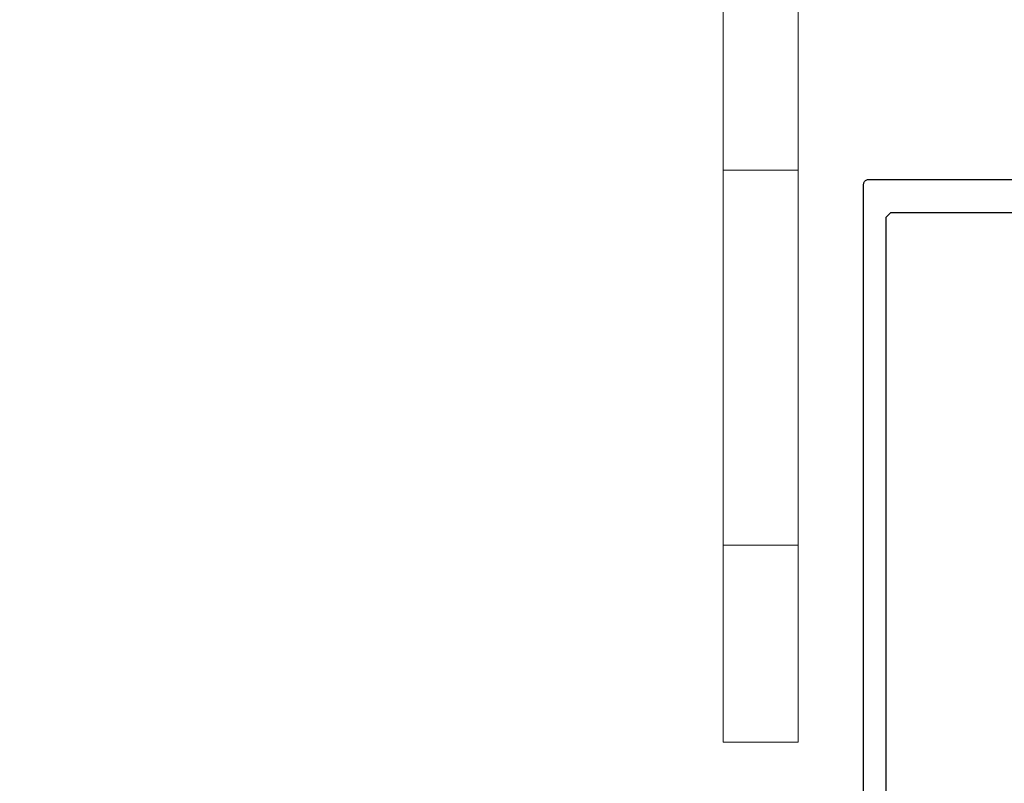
# Model space of a CAD drawing. Extents: x 4615668 to 9294084, y 5325188 to 10688993.
# Tile 65 of 256: x 4635343 to 4635353, y 5331521 to 5331529. Entities that reach past the tile are written whole.
import ezdxf

# ---------------------------------------------------------------- set-up
doc = ezdxf.new("R2010")
doc.units = 0
doc.header["$MEASUREMENT"] = 0
doc.layers.add('.konstrukcjastalowa', color=5, linetype='Continuous', lineweight=5)
doc.layers.add('.kotwy', color=6, linetype='Continuous', lineweight=5)
doc.layers.add('CrossSectionsProfils', color=7, linetype='Continuous')

# ---------------------------------------------------------------- blocks, each defined once
blk = doc.blocks.new('K43_0482_X', base_point=(52.501, 1020))
at = {"layer": 'CrossSectionsProfils', "flags": 128}
for points in [[(46.8099, 1000), (48.51093, 1000), (49.00444, 1000.50401), (49.00444, 1001.50153), (48.00692, 1001.50153), (48.00692, 1003.49657), (48.51093, 1004.00058), (49.73945, 1004.00058), (52.51151, 1005.59661), (55.27306, 1004.00058), (56.51208, 1004.00058), (57.00559, 1003.49657), (57.00559, 1001.50153), (56.00807, 1001.50153), (56.00807, 1000.50401), (56.51208, 1000), (58.20261, 1000), (58.50712, 1000.30451), (58.50712, 1034.99717), (59.01113, 1035.50118), (74.59343, 1035.50118), (75.09744, 1034.99717), (75.09744, 1027.00652), (74.09992, 1025.9985), (68.0098, 1025.9985), (66.50827, 1024.49697), (66.50827, 1020.29689), (66.80228, 1020.00288), (69.00732, 1020.00288), (69.51133, 1020.50689), (69.51133, 1021.0004), (68.0098, 1021.0004), (68.0098, 1023.00594), (68.50331, 1023.49945), (71.75837, 1023.49945), (72.01038, 1023.75145), (72.25188, 1023.49945), (75.50695, 1023.49945), (76.01096, 1023.00594), (76.01096, 1021.0004), (74.49893, 1021.0004), (74.49893, 1020.50689), (75.00294, 1020.00288), (77.19748, 1020.00288), (77.50198, 1020.29689), (77.50198, 1104.498), (77.49148, 1104.582), (77.48098, 1104.6555), (77.44948, 1104.72901), (77.40748, 1104.79201), (77.35498, 1104.85501), (77.29198, 1104.90751), (77.22898, 1104.94951), (77.15548, 1104.98101), (77.08198, 1104.99151), (76.99797, 1105.00201), (28.00404, 1105.00201), (27.92003, 1104.99151), (27.84653, 1104.98101), (27.77303, 1104.94951), (27.71003, 1104.90751), (27.64703, 1104.85501), (27.59453, 1104.79201), (27.55253, 1104.72901), (27.52103, 1104.6555), (27.51053, 1104.582), (27.50003, 1104.498), (27.50003, 1020.29689), (27.80453, 1020.00288), (29.99907, 1020.00288), (30.50308, 1020.50689), (30.50308, 1021.0004), (29.00156, 1021.0004), (29.00156, 1023.00594), (29.50556, 1023.49945), (32.75013, 1023.49945), (33.00213, 1023.75145), (33.25414, 1023.49945), (36.4987, 1023.49945), (37.00271, 1023.00594), (37.00271, 1021.0004), (35.50118, 1021.0004), (35.50118, 1020.50689), (36.00519, 1020.00288), (38.19973, 1020.00288), (38.50424, 1020.29689), (38.50424, 1024.49697), (37.00271, 1025.9985), (30.90209, 1025.9985), (29.90457, 1027.00652), (29.90457, 1034.99717), (30.39808, 1035.50118), (46.01188, 1035.50118), (46.50539, 1034.99717), (46.50539, 1000.30451), (46.8099, 1000)], [(75.09744, 1101.00143), (74.59343, 1101.50544), (30.39808, 1101.50544), (29.89407, 1101.00143), (29.89407, 1038.50424), (30.39808, 1038.00023), (74.59343, 1038.00023), (75.09744, 1038.50424), (75.09744, 1101.00143)], [(49.00444, 1034.99717), (48.51093, 1034.50366), (48.51093, 1007.62315), (49.25644, 1007.18214), (51.70299, 1008.59966), (53.30952, 1008.59966), (55.75607, 1007.18214), (56.51208, 1007.62315), (56.51208, 1034.50366), (56.00807, 1034.99717), (49.00444, 1034.99717)]]:
    blk.add_lwpolyline(points, dxfattribs=at)
blk = doc.blocks.new('3D góra 80002052_51')
at = {"layer": '.konstrukcjastalowa', "color": 251, "linetype": 'Continuous'}
for p, q in [((75, -49), (83, -49)), ((75, -89), (83, -89))]:
    blk.add_line(p, q, dxfattribs=at)
at = {"layer": '.kotwy'}
blk.add_lwpolyline([(0, 0), (230, 0), (230, -10), (155, -10), (155, -110), (147, -110), (147, -10), (83, -10), (83, -110), (75, -110), (75, -10), (0, -10), (0, 0)], dxfattribs=at)

msp = doc.modelspace()

# ---------------------------------------------------------------- block references
at = {"layer": '.kotwy', "lineweight": 5, "xscale": 0.1, "yscale": 0.1, "zscale": 0.1}
msp.add_blockref('3D góra 80002052_51', (4635342.517, 5331532.55), dxfattribs=at)
at = {"layer": 'CrossSectionsProfils', "xscale": 0.1, "yscale": -0.1, "zscale": 0.1, "rotation": 180}
msp.add_blockref('K43_0482_X', (4635354.017, 5331519.05), dxfattribs=at)
msp.add_blockref('K43_0482_X', (4635354.017, 5331519.05), dxfattribs=at)

doc.saveas('drawing.dxf')
